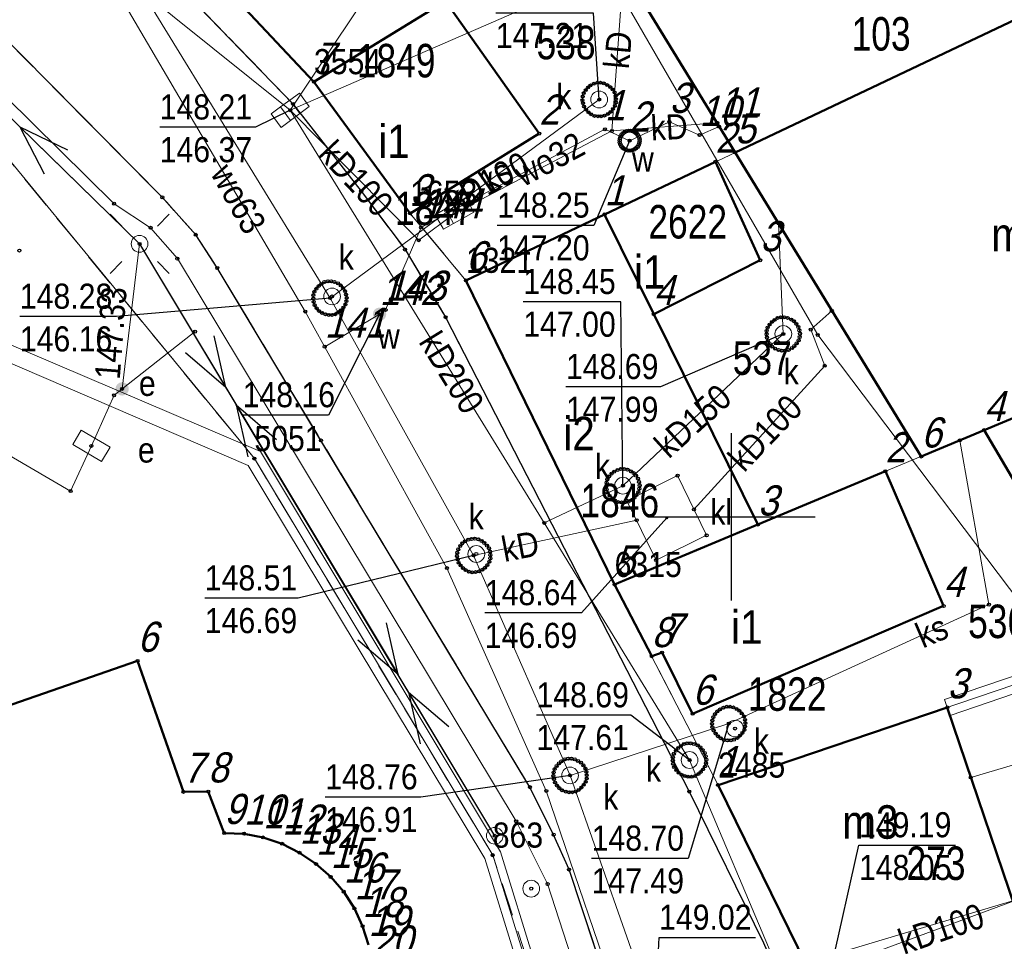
# Model space of a CAD drawing. Header units: metres. Extents: x 5551907 to 5556416, y 5709283 to 5712755.
# Tile 56 of 100: x 5554529 to 5554558, y 5710587 to 5710615. Entities that reach past the tile are written whole.
import ezdxf
from ezdxf.enums import TextEntityAlignment as Align

# ---------------------------------------------------------------- set-up
doc = ezdxf.new("R2010")
doc.units = ezdxf.units.M
for name, pattern in [('1.0_0.5', [1.5, 1, -0.5]), ('1.5_0.5', [2, 1.5, -0.5]), ('219-500', [0]), ('suep_nn_500', [0])]:
    doc.linetypes.add(name, pattern=pattern)
doc.layers.get('0').update_dxf_attribs({"color": 2, "lineweight": 5})
doc.styles.get("Standard").update_dxf_attribs({"font": 'Working1250', "width": 0.75})
doc.linetypes.add('otdn_500', pattern='A,5,0,[21,ksztalty.shx,S=0.5,R=0,X=0,Y=0]', length=5)

# ---------------------------------------------------------------- blocks, each defined once
blk = doc.blocks.new('PUNKTBUD')
at = {"color": 0}
blk.add_circle((0, 0), 0.045, dxfattribs=at)
blk = doc.blocks.new('203')
at = {"linetype": 'Continuous', "lineweight": 0}
h = blk.add_hatch(color=0, dxfattribs=at)
edge = h.paths.add_edge_path()
edge.add_arc((0, 0), 0.045, 0, 360)
blk = doc.blocks.new('US22')
at = {"color": 0, "linetype": 'Continuous', "lineweight": 13}
blk.add_circle((0, 0), 0.25, dxfattribs=at)
blk = doc.blocks.new('PW01')
at = {"linetype": 'Continuous', "lineweight": 13}
h = blk.add_hatch(color=0, dxfattribs=at)
edge = h.paths.add_edge_path()
edge.add_arc((0, 0), 0.045, 0, 360)
blk = doc.blocks.new('US15')
at = {"color": 0, "linetype": 'Continuous', "lineweight": 13}
blk.add_circle((0, 0), 0.25, dxfattribs=at)
blk = doc.blocks.new('SUEP1')
at = {"color": 0, "linetype": 'Continuous'}
for p, q in [((5, 0), (3.5, 0.5)), ((15, 0), (13.5, 0.5)), ((0, 0), (5, 0)), ((5, 0), (3.5, -0.5)), ((5, 0), (15, 0)), ((15, 0), (13.5, -0.5))]:
    blk.add_line(p, q, dxfattribs=at)
blk = doc.blocks.new('US25')
at = {"linetype": 'Continuous', "lineweight": 0}
h = blk.add_hatch(color=0, dxfattribs=at)
edge = h.paths.add_edge_path()
edge.add_arc((0, 0), 0.2, 0, 360)
blk = doc.blocks.new('US05')
at = {"color": 0, "linetype": 'Continuous', "lineweight": 13}
for p, q in [((-0.525, -0.25), (-0.525, 0.25)), ((-0.525, 0.25), (-0.175, 0.25)), ((-0.175, -0.25), (-0.175, 0.25)), ((-0.175, 0.25), (0.175, 0.25)), ((0.175, -0.25), (0.175, 0.25)), ((0.175, 0.25), (0.525, 0.25)), ((0.525, -0.25), (0.525, 0.25)), ((-0.525, -0.25), (-0.175, -0.25)), ((-0.175, -0.25), (0.175, -0.25)), ((0.175, -0.25), (0.525, -0.25))]:
    blk.add_line(p, q, dxfattribs=at)
blk = doc.blocks.new('US18')
at = {"color": 0, "linetype": 'Continuous', "lineweight": 13}
for p, q in [((-0.5, -0.25), (-0.5, 0.25)), ((-0.5, 0.25), (0.5, 0.25)), ((0.5, -0.25), (0.5, 0.25)), ((-0.5, -0.25), (0.5, -0.25))]:
    blk.add_line(p, q, dxfattribs=at)
blk = doc.blocks.new('SM01')
at = {"color": 0, "linetype": 'Continuous', "lineweight": 13}
for p, q in [((-0.53, 0.531), (-0.883, 0.884)), ((0.531, 0.531), (0.884, 0.884)), ((-0.53, -0.53), (-0.883, -0.883)), ((0.531, -0.53), (0.884, -0.883))]:
    blk.add_line(p, q, dxfattribs=at)
blk.add_circle((0, 0), 0.25, dxfattribs=at)
blk = doc.blocks.new('PIKIETAW1891')
at = {"color": 0}
blk.add_circle((0, 0), 0.045, dxfattribs=at)
blk = doc.blocks.new('RAMKA500K')
at = {"color": 0}
for p, q in [((150, 97.5), (150, 102.5)), ((147.5, 100), (152.5, 100))]:
    blk.add_line(p, q, dxfattribs=at)

msp = doc.modelspace()

# ---------------------------------------------------------------- linework, layer by layer
at = {"layer": '218-kontur użytku gruntowego', "color": 3, "linetype": 'CONTINUOUS', "lineweight": 18, "flags": 128}
for points in [[(5554535.31, 5710615.35), (5554537.53, 5710612.99)], [(5554537.53, 5710612.99), (5554535.31, 5710615.35)], [(5554535.75, 5710601.74), (5554526.47, 5710613.03)], [(5554526.47, 5710613.03), (5554535.75, 5710601.74)], [(5554537.53, 5710612.99), (5554540.4, 5710609.06)], [(5554540.4, 5710609.06), (5554537.53, 5710612.99)], [(5554540.4, 5710609.06), (5554542.07, 5710607.06)], [(5554542.07, 5710607.06), (5554540.4, 5710609.06)], [(5554542.07, 5710607.06), (5554546.51, 5710597.98)], [(5554546.51, 5710597.98), (5554542.07, 5710607.06)], [(5554542.87, 5710589.9), (5554535.75, 5710601.74)], [(5554535.75, 5710601.74), (5554542.87, 5710589.9)], [(5554546.51, 5710597.98), (5554549.6, 5710591.99)], [(5554549.6, 5710591.99), (5554546.51, 5710597.98)], [(5554549.6, 5710591.99), (5554553.04, 5710584.99)], [(5554553.04, 5710584.99), (5554549.6, 5710591.99)], [(5554547.45, 5710575.08), (5554542.87, 5710589.9)], [(5554542.87, 5710589.9), (5554547.45, 5710575.08)]]:
    msp.add_lwpolyline(points, dxfattribs=at)
at = {"layer": '219-działka ewidencyjna', "color": 7, "linetype": '219-500', "lineweight": 18, "flags": 128}
for points in [[(5554563.19, 5710617.09), (5554542.07, 5710607.06)], [(5554544.06, 5710616.98), (5554537.53, 5710612.99)], [(5554535.31, 5710615.35), (5554537.53, 5710612.99)], [(5554526.47, 5710613.03), (5554535.75, 5710601.74)], [(5554537.53, 5710612.99), (5554540.4, 5710609.06)], [(5554540.4, 5710609.06), (5554542.07, 5710607.06)], [(5554569.05, 5710607.39), (5554546.51, 5710597.98)], [(5554542.07, 5710607.06), (5554546.51, 5710597.98)], [(5554535.75, 5710601.74), (5554542.87, 5710589.9)], [(5554573.43, 5710600.07), (5554549.6, 5710591.99)], [(5554546.51, 5710597.98), (5554549.6, 5710591.99)], [(5554549.6, 5710591.99), (5554553.04, 5710584.99)], [(5554542.87, 5710589.9), (5554547.45, 5710575.08)]]:
    msp.add_lwpolyline(points, dxfattribs=at)
at = {"layer": '312-budynek ewidencyjny', "color": 7, "linetype": 'CONTINUOUS', "lineweight": 50, "flags": 128}
for points in [[(5554550.11, 5710610.88), (5554545.86, 5710617.82)], [(5554563.19, 5710617.09), (5554550.11, 5710610.88)], [(5554550.11, 5710610.88), (5554563.19, 5710617.09)], [(5554537.53, 5710612.99), (5554535.31, 5710615.35)], [(5554541.46, 5710615.4), (5554537.53, 5710612.99)], [(5554537.53, 5710612.99), (5554541.46, 5710615.4)], [(5554541.46, 5710615.4), (5554544.26, 5710611.44)], [(5554540.4, 5710609.06), (5554537.53, 5710612.99)], [(5554544.26, 5710611.44), (5554540.4, 5710609.06)], [(5554555.67, 5710601.8), (5554550.11, 5710610.88)], [(5554546.21, 5710609.03), (5554549.52, 5710610.6)], [(5554549.52, 5710610.6), (5554550.86, 5710607.66)], [(5554542.07, 5710607.06), (5554546.21, 5710609.03)], [(5554546.21, 5710609.03), (5554547.68, 5710606.05)], [(5554547.68, 5710606.05), (5554546.21, 5710609.03)], [(5554550.86, 5710607.66), (5554547.68, 5710606.05)], [(5554569.05, 5710607.39), (5554557.55, 5710602.59)], [(5554557.55, 5710602.59), (5554569.05, 5710607.39)], [(5554546.51, 5710597.98), (5554542.07, 5710607.06)], [(5554547.68, 5710606.05), (5554550.79, 5710599.77)], [(5554557.55, 5710602.59), (5554555.67, 5710601.8)], [(5554561.34, 5710596.15), (5554557.55, 5710602.59)], [(5554550.79, 5710599.77), (5554554.6, 5710601.36)], [(5554554.6, 5710601.36), (5554556.34, 5710597.34)], [(5554550.79, 5710599.77), (5554546.51, 5710597.98)], [(5554546.51, 5710597.98), (5554550.79, 5710599.77)], [(5554547.62, 5710595.84), (5554546.51, 5710597.98)], [(5554556.34, 5710597.34), (5554548.84, 5710594.12)], [(5554547.93, 5710595.95), (5554547.62, 5710595.84)], [(5554548.84, 5710594.12), (5554547.93, 5710595.95)], [(5554522.91, 5710592.46), (5554532.26, 5710595.7)], [(5554532.26, 5710595.7), (5554533.63, 5710591.79)], [(5554549.6, 5710591.99), (5554556.45, 5710594.31)], [(5554556.45, 5710594.31), (5554558.84, 5710587.24)], [(5554533.63, 5710591.79), (5554534.37, 5710591.8)], [(5554534.37, 5710591.8), (5554534.85, 5710590.56)], [(5554553.04, 5710584.99), (5554549.6, 5710591.99)], [(5554534.85, 5710590.56), (5554535.44, 5710590.54)], [(5554535.44, 5710590.54), (5554536.01, 5710590.43)], [(5554536.01, 5710590.43), (5554536.58, 5710590.24)], [(5554536.58, 5710590.24), (5554537.1, 5710589.97)], [(5554537.1, 5710589.97), (5554537.59, 5710589.64)], [(5554537.59, 5710589.64), (5554538.03, 5710589.25)], [(5554538.03, 5710589.25), (5554538.42, 5710588.81)], [(5554538.42, 5710588.81), (5554538.74, 5710588.31)], [(5554538.74, 5710588.31), (5554538.98, 5710587.78)], [(5554538.98, 5710587.78), (5554539.16, 5710587.22)]]:
    msp.add_lwpolyline(points, dxfattribs=at)
at = {"layer": 'chodnik', "color": 7, "linetype": '1.0_0.5', "lineweight": 18, "flags": 128}
for points in [[(5554530.05, 5710619.41), (5554536.9, 5710612.33), (5554538.94, 5710609.72), (5554540.25, 5710607.98), (5554541.46, 5710605.96), (5554548.74, 5710591.8), (5554550.96, 5710587.28), (5554551.74, 5710585.5), (5554552.4, 5710583.46), (5554554.54, 5710574.58), (5554555.2, 5710572.88), (5554555.73, 5710572.18), (5554556.14, 5710571.5), (5554557.22, 5710570.54), (5554558, 5710570.33), (5554558.91, 5710570.55), (5554570.69, 5710576.2), (5554582.84, 5710581.95), (5554584.47, 5710583.62), (5554584.05, 5710586.01), (5554575.05, 5710600.93), (5554573.43, 5710600.07), (5554576.91, 5710594.2), (5554577.31, 5710593.54), (5554578.9, 5710590.94), (5554582.58, 5710584.92), (5554566.39, 5710577.24), (5554555.92, 5710572.27), (5554553.04, 5710584.99), (5554549.6, 5710591.99), (5554546.51, 5710597.98), (5554542.07, 5710607.06), (5554540.4, 5710609.06), (5554537.53, 5710612.99), (5554535.31, 5710615.35), (5554530.03, 5710620.64)], [(5554549.7, 5710575.88), (5554545.15, 5710589.47), (5554544.69, 5710590.51), (5554543.98, 5710591.93), (5554537.74, 5710602.28), (5554534.64, 5710607.43), (5554534, 5710608.42), (5554533, 5710609.54), (5554527.96, 5710614.63), (5554526.47, 5710613.03), (5554535.75, 5710601.74), (5554542.87, 5710589.9), (5554547.74, 5710575.13)]]:
    msp.add_lwpolyline(points, close=True, dxfattribs=at)
at = {"layer": 'jezdnia', "color": 7, "linetype": '1.5_0.5', "lineweight": 18, "flags": 128}
msp.add_lwpolyline([(5554551.74, 5710585.5), (5554550.96, 5710587.28), (5554548.74, 5710591.8), (5554541.46, 5710605.96), (5554540.25, 5710607.98), (5554538.94, 5710609.72), (5554536.9, 5710612.33), (5554530.05, 5710619.41), (5554527.96, 5710614.63), (5554533, 5710609.54), (5554534, 5710608.42), (5554534.64, 5710607.43), (5554537.74, 5710602.28), (5554543.98, 5710591.93), (5554544.69, 5710590.51), (5554545.15, 5710589.47), (5554551.34, 5710570.77), (5554555.73, 5710572.18), (5554555.2, 5710572.88), (5554554.54, 5710574.58), (5554552.4, 5710583.46)], close=True, dxfattribs=at)
at = {"layer": 'komora podziemna', "color": 5, "linetype": 'CONTINUOUS', "lineweight": 18, "flags": 128}
msp.add_lwpolyline([(5554546.75, 5710611.01), (5554546.71, 5710611.06), (5554546.68, 5710611.12), (5554546.66, 5710611.18), (5554546.66, 5710611.24), (5554546.67, 5710611.3), (5554546.69, 5710611.36), (5554546.72, 5710611.42), (5554546.77, 5710611.46), (5554546.82, 5710611.5), (5554546.88, 5710611.52), (5554546.94, 5710611.53), (5554547, 5710611.53), (5554547.06, 5710611.51), (5554547.12, 5710611.48), (5554547.17, 5710611.45), (5554547.21, 5710611.4), (5554547.24, 5710611.34), (5554547.26, 5710611.28), (5554547.26, 5710611.22), (5554547.25, 5710611.16), (5554547.23, 5710611.1), (5554547.2, 5710611.04), (5554547.15, 5710611), (5554547.1, 5710610.96), (5554547.04, 5710610.94), (5554546.98, 5710610.93), (5554546.92, 5710610.93), (5554546.86, 5710610.95), (5554546.8, 5710610.98)], close=True, dxfattribs=at)
at = {"layer": 'krawężnik', "color": 7, "linetype": 'CONTINUOUS', "lineweight": 25, "flags": 128}
for points in [[(5554530.05, 5710619.41), (5554536.9, 5710612.33), (5554538.94, 5710609.72), (5554540.25, 5710607.98), (5554541.46, 5710605.96), (5554548.74, 5710591.8), (5554550.96, 5710587.28), (5554551.74, 5710585.5), (5554552.4, 5710583.46), (5554554.54, 5710574.58), (5554555.2, 5710572.88), (5554555.73, 5710572.18), (5554556.14, 5710571.5), (5554557.22, 5710570.54), (5554558, 5710570.33), (5554558.91, 5710570.55), (5554570.69, 5710576.2), (5554582.84, 5710581.95), (5554584.47, 5710583.62), (5554584.05, 5710586.01), (5554575.05, 5710600.93)], [(5554551.34, 5710570.77), (5554545.15, 5710589.47), (5554544.69, 5710590.51), (5554543.98, 5710591.93), (5554537.74, 5710602.28), (5554534.64, 5710607.43), (5554534, 5710608.42), (5554533, 5710609.54), (5554527.96, 5710614.63)]]:
    msp.add_lwpolyline(points, dxfattribs=at)
at = {"layer": 'osadnik  szambo', "color": 34, "linetype": 'CONTINUOUS', "lineweight": 18, "flags": 128}
msp.add_lwpolyline([(5554546.88, 5710600.48), (5554548.39, 5710601.23), (5554549.26, 5710599.45), (5554547.75, 5710598.71)], close=True, dxfattribs=at)
at = {"layer": 'przewód elektroenergetyczny niskiego napięcia', "color": 1, "linetype": 'suep_nn_500', "lineweight": 18, "flags": 128}
for points in [[(5554508.44, 5710631.49), (5554532.32, 5710608.15)], [(5554532.32, 5710608.15), (5554542.93, 5710590.48)]]:
    msp.add_lwpolyline(points, dxfattribs=at)
at = {"layer": 'przewód elektroenergetyczny podziemny', "color": 1, "linetype": 'CONTINUOUS', "lineweight": 18, "flags": 128}
for points in [[(5554533.98, 5710605.53), (5554531.56, 5710603.63), (5554530.88, 5710602.12), (5554530.26, 5710600.77), (5554511.33, 5710611.82)], [(5554532.32, 5710608.15), (5554531.8, 5710603.82)]]:
    msp.add_lwpolyline(points, dxfattribs=at)
at = {"layer": 'przewód gazowy', "color": 40, "linetype": 'CONTINUOUS', "lineweight": 18, "flags": 128}
msp.add_lwpolyline([(5554551.07, 5710569), (5554550.86, 5710569.57), (5554550.6, 5710570.22), (5554547.31, 5710580.39), (5554544.51, 5710589.04), (5554543.57, 5710590.91), (5554533.45, 5710607.71), (5554532.65, 5710608.63), (5554531.56, 5710609.35), (5554526.69, 5710614.14), (5554513.31, 5710627.45), (5554508.9, 5710631.73), (5554506.88, 5710632.86), (5554498.68, 5710638.29), (5554494.54, 5710642.3), (5554491.65, 5710640.51), (5554490.8, 5710641.88), (5554488.82, 5710645.34)], dxfattribs=at)
at = {"layer": 'przewód kanalizacyjny', "color": 34, "linetype": 'CONTINUOUS', "lineweight": 18, "flags": 128}
for points in [[(5554403.43, 5710635.81), (5554421.1, 5710605.89), (5554436.67, 5710613.08), (5554452.64, 5710620.71), (5554475.58, 5710633.69), (5554493.24, 5710644.62), (5554505.33, 5710636.12), (5554511.32, 5710631.05), (5554532.54, 5710615.46), (5554538.01, 5710606.53), (5554542.3, 5710598.85), (5554545.18, 5710592.28), (5554547.72, 5710585.05), (5554551.08, 5710576.4), (5554560.88, 5710550.1), (5554563.42, 5710544.78), (5554570, 5710519.72), (5554571.02, 5710502.86)], [(5554536.82, 5710612.14), (5554525.16, 5710621.49), (5554515.93, 5710629.05)], [(5554536.82, 5710612.14), (5554543.03, 5710621.46), (5554543.53, 5710622.64)], [(5554536.82, 5710612.14), (5554546.7, 5710616.44)], [(5554546.43, 5710611.52), (5554546.78, 5710616.33)], [(5554538.01, 5710606.53), (5554546.05, 5710612.46)], [(5554536.82, 5710612.14), (5554544.41, 5710599.82), (5554548.75, 5710592.74), (5554551.41, 5710586.45), (5554559.5, 5710588.86), (5554560, 5710587.69)], [(5554541.73, 5710609.06), (5554540.66, 5710608.26), (5554536.82, 5710612.14)], [(5554546.43, 5710611.52), (5554541.73, 5710609.06)], [(5554546.43, 5710611.52), (5554549.58, 5710611.76)], [(5554551.41, 5710608.76), (5554551.55, 5710605.46), (5554546.76, 5710600.93), (5554544.41, 5710599.82)], [(5554548.88, 5710600.22), (5554552.79, 5710604.51), (5554552.37, 5710605.59), (5554553, 5710606.15)], [(5554545.18, 5710592.28), (5554549.92, 5710593.83), (5554557.69, 5710597.38), (5554556.82, 5710602.28)], [(5554542.3, 5710598.85), (5554547.17, 5710599.9)], [(5554552.98, 5710586.52), (5554562.92, 5710590.19)]]:
    msp.add_lwpolyline(points, dxfattribs=at)
at = {"layer": 'przewód wodociągowy', "color": 5, "linetype": 'CONTINUOUS', "lineweight": 18, "flags": 128}
for points in [[(5554490.54, 5710648.69), (5554493.68, 5710645.44), (5554505.75, 5710636.59), (5554511.87, 5710631.7), (5554529.21, 5710617.9), (5554531.99, 5710615.11), (5554537.27, 5710606.13), (5554541.5, 5710598.47), (5554544.47, 5710591.82), (5554546.87, 5710584.79), (5554550.6, 5710576.15), (5554553.2, 5710569.14)], [(5554538.78, 5710629.3), (5554552.58, 5710605.43), (5554560, 5710595.62), (5554560.01, 5710593.06)], [(5554537.85, 5710605.08), (5554539.49, 5710606.05), (5554539.67, 5710606.18), (5554540.73, 5710608.64), (5554546.22, 5710611.57), (5554546.96, 5710611.23), (5554548.15, 5710611.79), (5554549.05, 5710611.4), (5554549.63, 5710611.65)], [(5554560.01, 5710593.06), (5554557.15, 5710592.22)]]:
    msp.add_lwpolyline(points, dxfattribs=at)
at = {"layer": 'rzedna-Atr2', "color": 7, "flags": 128}
for points in [[(5554546.05, 5710612.46), (5554545.88, 5710615.04), (5554542.963, 5710615.04)], [(5554536.82, 5710612.14), (5554535.78, 5710611.63), (5554532.921, 5710611.63)], [(5554546.96, 5710611.23), (5554545.89, 5710608.7), (5554543.004, 5710608.7)], [(5554538.01, 5710606.53), (5554531.63, 5710605.98), (5554528.744, 5710605.98)], [(5554546.76, 5710600.93), (5554546.7, 5710606.42), (5554543.783, 5710606.42)], [(5554539.49, 5710606.05), (5554537.96, 5710603.04), (5554535.399, 5710603.04)], [(5554551.55, 5710605.46), (5554547.88, 5710603.88), (5554545.058, 5710603.88)], [(5554548.07, 5710599.97), (5554545.52, 5710597.13), (5554542.634, 5710597.13)], [(5554542.3, 5710598.85), (5554537.06, 5710597.57), (5554534.27, 5710597.57)], [(5554548.75, 5710592.74), (5554547, 5710594.08), (5554544.178, 5710594.08)], [(5554549.92, 5710593.83), (5554548.71, 5710589.8), (5554545.824, 5710589.8)], [(5554545.18, 5710592.28), (5554540.72, 5710591.63), (5554537.866, 5710591.63)], [(5554552.98, 5710586.52), (5554553.81, 5710590.2), (5554556.69, 5710590.2)], [(5554547.72, 5710585.05), (5554547.84, 5710587.44), (5554550.72, 5710587.44)]]:
    msp.add_lwpolyline(points, dxfattribs=at)
at = {"layer": 'studnia kanalizacyjna', "color": 34, "linetype": 'CONTINUOUS', "lineweight": 18, "flags": 128}
for points in [[(5554546.55, 5710612.47), (5554546.55, 5710612.37), (5554546.52, 5710612.27), (5554546.46, 5710612.18), (5554546.39, 5710612.09), (5554546.31, 5710612.03), (5554546.21, 5710611.98), (5554546.11, 5710611.96), (5554546.01, 5710611.96), (5554545.91, 5710611.97), (5554545.81, 5710612.02), (5554545.73, 5710612.08), (5554545.66, 5710612.16), (5554545.6, 5710612.25), (5554545.57, 5710612.35), (5554545.55, 5710612.44), (5554545.56, 5710612.55), (5554545.59, 5710612.65), (5554545.65, 5710612.74), (5554545.72, 5710612.82), (5554545.79, 5710612.88), (5554545.89, 5710612.93), (5554545.99, 5710612.96), (5554546.09, 5710612.96), (5554546.19, 5710612.94), (5554546.29, 5710612.89), (5554546.38, 5710612.83), (5554546.45, 5710612.76), (5554546.51, 5710612.67), (5554546.54, 5710612.57)], [(5554538.46, 5710606.74), (5554538.49, 5710606.64), (5554538.51, 5710606.54), (5554538.5, 5710606.44), (5554538.47, 5710606.34), (5554538.41, 5710606.25), (5554538.34, 5710606.17), (5554538.27, 5710606.11), (5554538.17, 5710606.05), (5554538.07, 5710606.03), (5554537.97, 5710606.03), (5554537.87, 5710606.05), (5554537.77, 5710606.09), (5554537.68, 5710606.15), (5554537.61, 5710606.23), (5554537.55, 5710606.32), (5554537.52, 5710606.42), (5554537.51, 5710606.52), (5554537.51, 5710606.62), (5554537.54, 5710606.72), (5554537.6, 5710606.81), (5554537.67, 5710606.89), (5554537.75, 5710606.95), (5554537.84, 5710607.01), (5554537.94, 5710607.03), (5554538.04, 5710607.03), (5554538.14, 5710607.01), (5554538.25, 5710606.97), (5554538.33, 5710606.91), (5554538.4, 5710606.83)], [(5554552.05, 5710605.47), (5554552.04, 5710605.37), (5554552.01, 5710605.27), (5554551.95, 5710605.18), (5554551.88, 5710605.1), (5554551.81, 5710605.04), (5554551.71, 5710604.98), (5554551.61, 5710604.96), (5554551.51, 5710604.96), (5554551.41, 5710604.98), (5554551.31, 5710605.02), (5554551.22, 5710605.08), (5554551.15, 5710605.16), (5554551.09, 5710605.25), (5554551.06, 5710605.35), (5554551.05, 5710605.45), (5554551.05, 5710605.55), (5554551.08, 5710605.65), (5554551.14, 5710605.74), (5554551.21, 5710605.82), (5554551.29, 5710605.88), (5554551.38, 5710605.94), (5554551.48, 5710605.96), (5554551.58, 5710605.96), (5554551.68, 5710605.94), (5554551.79, 5710605.89), (5554551.87, 5710605.84), (5554551.94, 5710605.76), (5554552, 5710605.67), (5554552.03, 5710605.57)], [(5554547.26, 5710600.94), (5554547.25, 5710600.84), (5554547.22, 5710600.74), (5554547.16, 5710600.65), (5554547.1, 5710600.57), (5554547.02, 5710600.5), (5554546.92, 5710600.45), (5554546.82, 5710600.43), (5554546.72, 5710600.43), (5554546.62, 5710600.44), (5554546.52, 5710600.49), (5554546.44, 5710600.55), (5554546.36, 5710600.63), (5554546.3, 5710600.72), (5554546.27, 5710600.82), (5554546.26, 5710600.92), (5554546.27, 5710601.02), (5554546.29, 5710601.12), (5554546.35, 5710601.21), (5554546.42, 5710601.29), (5554546.5, 5710601.35), (5554546.6, 5710601.4), (5554546.7, 5710601.43), (5554546.8, 5710601.43), (5554546.9, 5710601.41), (5554547, 5710601.36), (5554547.08, 5710601.31), (5554547.15, 5710601.23), (5554547.21, 5710601.14), (5554547.24, 5710601.04)], [(5554542.8, 5710598.86), (5554542.8, 5710598.76), (5554542.77, 5710598.66), (5554542.71, 5710598.56), (5554542.64, 5710598.48), (5554542.56, 5710598.42), (5554542.46, 5710598.37), (5554542.36, 5710598.35), (5554542.26, 5710598.34), (5554542.16, 5710598.36), (5554542.06, 5710598.41), (5554541.98, 5710598.47), (5554541.91, 5710598.55), (5554541.85, 5710598.63), (5554541.82, 5710598.73), (5554541.8, 5710598.83), (5554541.81, 5710598.93), (5554541.84, 5710599.03), (5554541.9, 5710599.13), (5554541.96, 5710599.21), (5554542.04, 5710599.27), (5554542.14, 5710599.32), (5554542.24, 5710599.34), (5554542.34, 5710599.35), (5554542.44, 5710599.33), (5554542.54, 5710599.28), (5554542.62, 5710599.22), (5554542.7, 5710599.14), (5554542.76, 5710599.06), (5554542.79, 5710598.96)], [(5554550.42, 5710593.84), (5554550.41, 5710593.74), (5554550.39, 5710593.64), (5554550.33, 5710593.55), (5554550.26, 5710593.47), (5554550.18, 5710593.4), (5554550.08, 5710593.35), (5554549.98, 5710593.33), (5554549.88, 5710593.33), (5554549.78, 5710593.34), (5554549.68, 5710593.39), (5554549.6, 5710593.45), (5554549.53, 5710593.53), (5554549.47, 5710593.62), (5554549.43, 5710593.72), (5554549.42, 5710593.82), (5554549.43, 5710593.92), (5554549.46, 5710594.02), (5554549.51, 5710594.11), (5554549.58, 5710594.19), (5554549.66, 5710594.25), (5554549.76, 5710594.3), (5554549.86, 5710594.33), (5554549.96, 5710594.33), (5554550.06, 5710594.31), (5554550.16, 5710594.26), (5554550.24, 5710594.21), (5554550.31, 5710594.13), (5554550.38, 5710594.04), (5554550.41, 5710593.94)], [(5554548.29, 5710592.53), (5554548.26, 5710592.63), (5554548.25, 5710592.73), (5554548.25, 5710592.83), (5554548.28, 5710592.93), (5554548.34, 5710593.02), (5554548.41, 5710593.1), (5554548.49, 5710593.16), (5554548.58, 5710593.22), (5554548.68, 5710593.24), (5554548.78, 5710593.24), (5554548.88, 5710593.22), (5554548.99, 5710593.18), (5554549.07, 5710593.12), (5554549.14, 5710593.04), (5554549.2, 5710592.95), (5554549.23, 5710592.85), (5554549.25, 5710592.75), (5554549.24, 5710592.65), (5554549.21, 5710592.55), (5554549.15, 5710592.46), (5554549.08, 5710592.38), (5554549.01, 5710592.32), (5554548.91, 5710592.26), (5554548.81, 5710592.24), (5554548.71, 5710592.24), (5554548.61, 5710592.26), (5554548.51, 5710592.3), (5554548.42, 5710592.36), (5554548.35, 5710592.44)], [(5554545.68, 5710592.29), (5554545.68, 5710592.19), (5554545.65, 5710592.09), (5554545.59, 5710592), (5554545.52, 5710591.92), (5554545.44, 5710591.85), (5554545.35, 5710591.8), (5554545.25, 5710591.78), (5554545.15, 5710591.78), (5554545.05, 5710591.8), (5554544.94, 5710591.84), (5554544.86, 5710591.9), (5554544.79, 5710591.98), (5554544.73, 5710592.07), (5554544.7, 5710592.17), (5554544.68, 5710592.27), (5554544.69, 5710592.37), (5554544.72, 5710592.47), (5554544.78, 5710592.56), (5554544.85, 5710592.64), (5554544.92, 5710592.7), (5554545.02, 5710592.76), (5554545.12, 5710592.78), (5554545.22, 5710592.78), (5554545.32, 5710592.76), (5554545.42, 5710592.71), (5554545.51, 5710592.66), (5554545.58, 5710592.58), (5554545.64, 5710592.49), (5554545.67, 5710592.39)]]:
    msp.add_lwpolyline(points, close=True, dxfattribs=at)
at = {"layer": 'ściana oporowa (linia)', "color": 0, "linetype": 'otdn_500', "lineweight": 18}
for p, q in [((5554535.932, 5710601.948), (5554526.429, 5710606.01)), ((5554543.102, 5710590.004), (5554535.932, 5710601.948)), ((5554556.531, 5710594.073), (5554560.912, 5710595.562)), ((5554556.531, 5710594.073), (5554556.45, 5710594.31)), ((5554547.689, 5710575.154), (5554543.102, 5710590.004))]:
    msp.add_line(p, q, dxfattribs=at)
at = {"layer": 'ściana oporowa (linia)', "color": 0, "lineweight": 18}
for p, q in [((5554535.568, 5710601.532), (5554526.231, 5710605.55)), ((5554542.638, 5710589.796), (5554535.568, 5710601.532)), ((5554556.37, 5710594.547), (5554560.688, 5710596.018)), ((5554556.37, 5710594.547), (5554556.45, 5710594.31)), ((5554547.211, 5710575.006), (5554542.638, 5710589.796))]:
    msp.add_line(p, q, dxfattribs=at)

# ---------------------------------------------------------------- block references
at = {"layer": '203-punkt graniczny', "color": 7, "linetype": 'CONTINUOUS', "lineweight": 18}
for p in [(5554537.53, 5710612.99), (5554540.4, 5710609.06), (5554542.07, 5710607.06), (5554535.75, 5710601.74), (5554546.51, 5710597.98), (5554549.6, 5710591.99), (5554542.87, 5710589.9)]:
    msp.add_blockref('203', p, dxfattribs=at)
at = {"layer": 'elektroenergetyczne urządzenie techniczne', "color": 1, "linetype": 'CONTINUOUS', "lineweight": 18}
msp.add_blockref('US25', (5554531.8, 5710603.82), dxfattribs=at)
at = {"layer": 'kratka ściekowa', "color": 34, "linetype": 'CONTINUOUS', "lineweight": 18}
for p, rotation in [((5554536.82, 5710612.14), 36.537), ((5554541.73, 5710609.06), 29.466)]:
    msp.add_blockref('US05', p, dxfattribs=dict(at, rotation=rotation))
at = {"layer": 'latarnia', "color": 7, "linetype": 'CONTINUOUS', "lineweight": 18}
msp.add_blockref('SM01', (5554532.32, 5710608.15), dxfattribs=at)
at = {"layer": 'przewód elektroenergetyczny niskiego napięcia', "color": 1, "linetype": 'CONTINUOUS', "lineweight": 18}
for p, rotation in [((5554532.32, 5710608.15), 135.655), ((5554532.32, 5710608.15), 300.983), ((5554542.93, 5710590.48), 120.983)]:
    msp.add_blockref('SUEP1', p, dxfattribs=dict(at, rotation=rotation))
at = {"layer": 'Punkt budynku', "color": 5, "linetype": 'CONTINUOUS', "lineweight": 18}
for p in [(5554537.53, 5710612.99), (5554544.26, 5710611.44), (5554550.11, 5710610.88), (5554549.52, 5710610.6), (5554540.4, 5710609.06), (5554546.21, 5710609.03), (5554550.86, 5710607.66), (5554542.07, 5710607.06), (5554547.68, 5710606.05), (5554557.55, 5710602.59), (5554555.67, 5710601.8), (5554554.6, 5710601.36), (5554550.79, 5710599.77), (5554546.51, 5710597.98), (5554556.34, 5710597.34), (5554547.93, 5710595.95), (5554532.26, 5710595.7), (5554547.62, 5710595.84), (5554548.84, 5710594.12), (5554556.45, 5710594.31), (5554533.63, 5710591.79), (5554534.37, 5710591.8), (5554549.6, 5710591.99), (5554534.85, 5710590.56), (5554535.44, 5710590.54), (5554536.01, 5710590.43), (5554536.58, 5710590.24), (5554537.1, 5710589.97), (5554537.59, 5710589.64), (5554538.03, 5710589.25), (5554538.42, 5710588.81), (5554538.74, 5710588.31), (5554538.98, 5710587.78)]:
    msp.add_blockref('PUNKTBUD', p, dxfattribs=at)
at = {"layer": 'Punkt roboczy BDOT GESUT K1', "color": 6, "linetype": 'CONTINUOUS', "lineweight": 18}
for p in [(5554537.53, 5710612.99), (5554545.89, 5710612.93), (5554545.99, 5710612.96), (5554546.09, 5710612.96), (5554546.19, 5710612.94), (5554545.59, 5710612.65), (5554545.65, 5710612.74), (5554545.72, 5710612.82), (5554545.79, 5710612.88), (5554546.29, 5710612.89), (5554546.38, 5710612.83), (5554546.45, 5710612.76), (5554546.51, 5710612.67), (5554545.55, 5710612.44), (5554545.56, 5710612.55), (5554545.57, 5710612.35), (5554546.05, 5710612.46), (5554546.05, 5710612.46), (5554546.54, 5710612.57), (5554546.55, 5710612.47), (5554546.55, 5710612.37), (5554536.82, 5710612.14), (5554536.82, 5710612.14), (5554536.82, 5710612.14), (5554536.82, 5710612.14), (5554536.82, 5710612.14), (5554536.82, 5710612.14), (5554536.9, 5710612.33), (5554536.9, 5710612.33), (5554536.9, 5710612.33), (5554545.6, 5710612.25), (5554545.66, 5710612.16), (5554545.73, 5710612.08), (5554546.39, 5710612.09), (5554546.46, 5710612.18), (5554546.52, 5710612.27), (5554545.81, 5710612.02), (5554545.91, 5710611.97), (5554546.01, 5710611.96), (5554546.11, 5710611.96), (5554546.21, 5710611.98), (5554546.31, 5710612.03), (5554548.15, 5710611.79), (5554549.58, 5710611.76), (5554546.22, 5710611.57), (5554546.43, 5710611.52), (5554546.43, 5710611.52), (5554546.43, 5710611.52), (5554546.77, 5710611.46), (5554546.82, 5710611.5), (5554546.88, 5710611.52), (5554546.94, 5710611.53), (5554547, 5710611.53), (5554547.06, 5710611.51), (5554547.12, 5710611.48), (5554547.17, 5710611.45), (5554549.63, 5710611.65), (5554546.66, 5710611.24), (5554546.66, 5710611.18), (5554546.67, 5710611.3), (5554546.69, 5710611.36), (5554546.72, 5710611.42), (5554546.96, 5710611.23), (5554546.96, 5710611.23), (5554546.96, 5710611.23), (5554547.21, 5710611.4), (5554547.24, 5710611.34), (5554547.25, 5710611.16), (5554547.26, 5710611.28), (5554547.26, 5710611.22), (5554549.05, 5710611.4), (5554546.68, 5710611.12), (5554546.71, 5710611.06), (5554546.75, 5710611.01), (5554546.8, 5710610.98), (5554546.86, 5710610.95), (5554546.92, 5710610.93), (5554546.98, 5710610.93), (5554547.04, 5710610.94), (5554547.1, 5710610.96), (5554547.15, 5710611), (5554547.2, 5710611.04), (5554547.23, 5710611.1), (5554538.94, 5710609.72), (5554538.94, 5710609.72), (5554538.94, 5710609.72), (5554533, 5710609.54), (5554533, 5710609.54), (5554533, 5710609.54), (5554531.56, 5710609.35), (5554540.4, 5710609.06), (5554541.73, 5710609.06), (5554541.73, 5710609.06), (5554541.73, 5710609.06), (5554532.65, 5710608.63), (5554540.73, 5710608.64), (5554551.41, 5710608.76), (5554534, 5710608.42), (5554534, 5710608.42), (5554534, 5710608.42), (5554540.66, 5710608.26), (5554528.73, 5710607.95), (5554532.32, 5710608.15), (5554532.32, 5710608.15), (5554532.32, 5710608.15), (5554532.32, 5710608.15), (5554540.25, 5710607.98), (5554540.25, 5710607.98), (5554540.25, 5710607.98), (5554533.45, 5710607.71), (5554534.64, 5710607.43), (5554534.64, 5710607.43), (5554534.64, 5710607.43), (5554542.07, 5710607.06), (5554537.6, 5710606.81), (5554537.67, 5710606.89), (5554537.75, 5710606.95), (5554537.84, 5710607.01), (5554537.94, 5710607.03), (5554538.04, 5710607.03), (5554538.14, 5710607.01), (5554538.25, 5710606.97), (5554538.33, 5710606.91), (5554538.4, 5710606.83), (5554537.51, 5710606.62), (5554537.51, 5710606.52), (5554537.54, 5710606.72), (5554538.01, 5710606.53), (5554538.01, 5710606.53), (5554538.07, 5710606.58), (5554538.46, 5710606.74), (5554538.49, 5710606.64), (5554538.51, 5710606.54), (5554537.52, 5710606.42), (5554537.55, 5710606.32), (5554537.61, 5710606.23), (5554538.34, 5710606.17), (5554538.41, 5710606.25), (5554538.47, 5710606.34), (5554538.5, 5710606.44), (5554539.67, 5710606.18), (5554537.27, 5710606.13), (5554537.68, 5710606.15), (5554537.77, 5710606.09), (5554537.87, 5710606.05), (5554537.97, 5710606.03), (5554538.07, 5710606.03), (5554538.17, 5710606.05), (5554538.27, 5710606.11), (5554539.49, 5710606.05), (5554539.49, 5710606.05), (5554539.49, 5710606.05), (5554541.46, 5710605.96), (5554541.46, 5710605.96), (5554541.46, 5710605.96), (5554551.29, 5710605.88), (5554551.38, 5710605.94), (5554551.48, 5710605.96), (5554551.58, 5710605.96), (5554551.68, 5710605.94), (5554551.79, 5710605.89), (5554553, 5710606.15), (5554551.08, 5710605.65), (5554551.14, 5710605.74), (5554551.21, 5710605.82), (5554551.87, 5710605.84), (5554551.94, 5710605.76), (5554552, 5710605.67), (5554552.03, 5710605.57), (5554552.37, 5710605.59), (5554533.98, 5710605.53), (5554551.05, 5710605.55), (5554551.05, 5710605.45), (5554551.06, 5710605.35), (5554551.55, 5710605.46), (5554551.55, 5710605.46), (5554552.04, 5710605.37), (5554552.05, 5710605.47), (5554552.58, 5710605.43), (5554537.85, 5710605.08), (5554551.09, 5710605.25), (5554551.15, 5710605.16), (5554551.22, 5710605.08), (5554551.31, 5710605.02), (5554551.41, 5710604.98), (5554551.71, 5710604.98), (5554551.81, 5710605.04), (5554551.88, 5710605.1), (5554551.95, 5710605.18), (5554552.01, 5710605.27), (5554551.51, 5710604.96), (5554551.61, 5710604.96), (5554552.79, 5710604.51), (5554531.8, 5710603.82), (5554531.8, 5710603.82), (5554531.8, 5710603.82), (5554531.56, 5710603.63), (5554530.88, 5710602.12), (5554530.88, 5710602.12), (5554537.74, 5710602.28), (5554537.74, 5710602.28), (5554537.74, 5710602.28), (5554556.82, 5710602.28), (5554535.75, 5710601.74), (5554535.75, 5710601.74), (5554546.35, 5710601.21), (5554546.42, 5710601.29), (5554546.5, 5710601.35), (5554546.6, 5710601.4), (5554546.7, 5710601.43), (5554546.8, 5710601.43), (5554546.9, 5710601.41), (5554547, 5710601.36), (5554547.08, 5710601.31), (5554547.15, 5710601.23), (5554548.39, 5710601.23), (5554546.26, 5710600.92), (5554546.27, 5710601.02), (5554546.29, 5710601.12), (5554546.76, 5710600.93), (5554546.76, 5710600.93), (5554547.21, 5710601.14), (5554547.24, 5710601.04), (5554547.26, 5710600.94), (5554530.26, 5710600.77), (5554546.27, 5710600.82), (5554546.3, 5710600.72), (5554546.36, 5710600.63), (5554547.1, 5710600.57), (5554547.16, 5710600.65), (5554547.22, 5710600.74), (5554547.25, 5710600.84), (5554546.44, 5710600.55), (5554546.52, 5710600.49), (5554546.62, 5710600.44), (5554546.72, 5710600.43), (5554546.82, 5710600.43), (5554546.88, 5710600.48), (5554546.92, 5710600.45), (5554547.02, 5710600.5), (5554548.88, 5710600.22), (5554544.41, 5710599.82), (5554544.41, 5710599.82), (5554547.17, 5710599.9), (5554549.26, 5710599.45), (5554541.9, 5710599.13), (5554541.96, 5710599.21), (5554542.04, 5710599.27), (5554542.14, 5710599.32), (5554542.24, 5710599.34), (5554542.34, 5710599.35), (5554542.44, 5710599.33), (5554542.54, 5710599.28), (5554542.62, 5710599.22), (5554542.7, 5710599.14), (5554541.8, 5710598.83), (5554541.81, 5710598.93), (5554541.84, 5710599.03), (5554542.3, 5710598.85), (5554542.3, 5710598.85), (5554542.38, 5710598.89), (5554542.76, 5710599.06), (5554542.79, 5710598.96), (5554542.8, 5710598.86), (5554541.82, 5710598.73), (5554541.85, 5710598.63), (5554541.91, 5710598.55), (5554542.71, 5710598.56), (5554542.77, 5710598.66), (5554542.8, 5710598.76), (5554547.75, 5710598.71), (5554541.5, 5710598.47), (5554541.98, 5710598.47), (5554542.06, 5710598.41), (5554542.16, 5710598.36), (5554542.26, 5710598.34), (5554542.36, 5710598.35), (5554542.46, 5710598.37), (5554542.56, 5710598.42), (5554542.64, 5710598.48), (5554546.51, 5710597.98), (5554557.69, 5710597.38), (5554549.51, 5710594.11), (5554549.58, 5710594.19), (5554549.66, 5710594.25), (5554549.76, 5710594.3), (5554549.86, 5710594.33), (5554549.96, 5710594.33), (5554550.06, 5710594.31), (5554550.16, 5710594.26), (5554550.24, 5710594.21), (5554550.31, 5710594.13), (5554556.45, 5710594.31), (5554549.42, 5710593.82), (5554549.43, 5710593.92), (5554549.46, 5710594.02), (5554549.92, 5710593.83), (5554550.38, 5710594.04), (5554550.41, 5710593.94), (5554550.42, 5710593.84), (5554549.43, 5710593.72), (5554549.47, 5710593.62), (5554549.53, 5710593.53), (5554550.11, 5710593.68), (5554550.33, 5710593.55), (5554550.39, 5710593.64), (5554550.41, 5710593.74), (5554548.58, 5710593.22), (5554548.68, 5710593.24), (5554548.78, 5710593.24), (5554548.88, 5710593.22), (5554549.6, 5710593.45), (5554549.68, 5710593.39), (5554549.78, 5710593.34), (5554549.88, 5710593.33), (5554549.98, 5710593.33), (5554550.08, 5710593.35), (5554550.18, 5710593.4), (5554550.26, 5710593.47), (5554548.28, 5710592.93), (5554548.34, 5710593.02), (5554548.41, 5710593.1), (5554548.49, 5710593.16), (5554548.99, 5710593.18), (5554549.07, 5710593.12), (5554549.14, 5710593.04), (5554549.2, 5710592.95), (5554544.85, 5710592.64), (5554544.92, 5710592.7), (5554545.02, 5710592.76), (5554545.12, 5710592.78), (5554545.22, 5710592.78), (5554545.32, 5710592.76), (5554545.42, 5710592.71), (5554545.51, 5710592.66), (5554548.25, 5710592.83), (5554548.25, 5710592.73), (5554548.26, 5710592.63), (5554548.75, 5710592.74), (5554548.75, 5710592.74), (5554549.23, 5710592.85), (5554549.24, 5710592.65), (5554549.25, 5710592.75), (5554544.69, 5710592.37), (5554544.72, 5710592.47), (5554544.78, 5710592.56), (5554545.58, 5710592.58), (5554545.64, 5710592.49), (5554545.67, 5710592.39), (5554548.29, 5710592.53), (5554548.35, 5710592.44), (5554548.42, 5710592.36), (5554549.08, 5710592.38), (5554549.15, 5710592.46), (5554549.21, 5710592.55), (5554544.68, 5710592.27), (5554544.7, 5710592.17), (5554544.73, 5710592.07), (5554545.18, 5710592.28), (5554545.18, 5710592.28), (5554545.18, 5710592.28), (5554545.65, 5710592.09), (5554545.68, 5710592.29), (5554545.68, 5710592.19), (5554548.51, 5710592.3), (5554548.61, 5710592.26), (5554548.71, 5710592.24), (5554548.81, 5710592.24), (5554548.91, 5710592.26), (5554549.01, 5710592.32), (5554557.15, 5710592.22), (5554543.98, 5710591.93), (5554543.98, 5710591.93), (5554543.98, 5710591.93), (5554544.47, 5710591.82), (5554544.79, 5710591.98), (5554544.86, 5710591.9), (5554544.94, 5710591.84), (5554545.05, 5710591.8), (5554545.15, 5710591.78), (5554545.25, 5710591.78), (5554545.35, 5710591.8), (5554545.44, 5710591.85), (5554545.52, 5710591.92), (5554545.59, 5710592), (5554548.74, 5710591.8), (5554548.74, 5710591.8), (5554548.74, 5710591.8), (5554549.6, 5710591.99), (5554543.57, 5710590.91), (5554542.93, 5710590.48), (5554542.93, 5710590.48), (5554544.69, 5710590.51), (5554544.69, 5710590.51), (5554544.69, 5710590.51), (5554542.87, 5710589.9), (5554542.87, 5710589.9), (5554545.15, 5710589.47), (5554545.15, 5710589.47), (5554545.15, 5710589.47), (5554544.02, 5710588.9), (5554544.51, 5710589.04)]:
    msp.add_blockref('PIKIETAW1891', p, dxfattribs=at)
at = {"layer": 'rzedna', "color": 34, "linetype": 'CONTINUOUS', "lineweight": 18}
for p in [(5554546.05, 5710612.46), (5554538.01, 5710606.53), (5554551.55, 5710605.46), (5554546.76, 5710600.93), (5554548.07, 5710599.97), (5554542.3, 5710598.85), (5554549.92, 5710593.83), (5554548.75, 5710592.74), (5554545.18, 5710592.28)]:
    msp.add_blockref('PW01', p, dxfattribs=at)
at = {"layer": 'rzedna', "color": 34, "linetype": 'CONTINUOUS', "lineweight": 18, "rotation": 36.537}
msp.add_blockref('PW01', (5554536.82, 5710612.14), dxfattribs=at)
at = {"layer": 'rzedna', "color": 5, "linetype": 'CONTINUOUS', "lineweight": 18}
for p in [(5554546.96, 5710611.23), (5554539.49, 5710606.05)]:
    msp.add_blockref('PW01', p, dxfattribs=at)
at = {"layer": 'rzedna', "color": 1, "linetype": 'CONTINUOUS', "lineweight": 18}
msp.add_blockref('PW01', (5554531.8, 5710603.82), dxfattribs=at)
at = {"layer": 'szafa elektroenergetyczna lub kontener', "color": 1, "linetype": 'CONTINUOUS', "lineweight": 18, "rotation": 329.511}
msp.add_blockref('US18', (5554530.88, 5710602.12), dxfattribs=at)
at = {"layer": 'słup przewodów napowietrznych', "color": 7, "linetype": 'CONTINUOUS', "lineweight": 18}
for p in [(5554542.93, 5710590.48), (5554544.02, 5710588.9)]:
    msp.add_blockref('US15', p, dxfattribs=at)
at = {"layer": 'Wstawianie ramki sekcyjnej z opisem', "color": 7, "linetype": 'CONTINUOUS', "lineweight": 13}
msp.add_blockref('RAMKA500K', (5554400, 5710500), dxfattribs=at)
msp.add_blockref('RAMKA500K', (5554400, 5710500), dxfattribs=at)
msp.add_blockref('RAMKA500K', (5554400, 5710500), dxfattribs=at)
msp.add_blockref('RAMKA500K', (5554400, 5710500), dxfattribs=at)
at = {"layer": 'właz do komory lub kanału - okrągły', "color": 7, "linetype": 'CONTINUOUS', "lineweight": 18}
for p in [(5554546.05, 5710612.46), (5554546.96, 5710611.23), (5554538.07, 5710606.58), (5554551.55, 5710605.46), (5554546.76, 5710600.93), (5554542.38, 5710598.89), (5554550.11, 5710593.68), (5554548.75, 5710592.74), (5554545.18, 5710592.28)]:
    msp.add_blockref('US22', p, dxfattribs=at)
at = {"layer": 'zasuwa lub zawór', "color": 5, "linetype": 'CONTINUOUS', "lineweight": 18}
msp.add_blockref('US25', (5554539.49, 5710606.05), dxfattribs=at)

# ---------------------------------------------------------------- texts
at = {"layer": '203-punkt graniczny-Atr103', "color": 7, "width": 0.9}
for s, p in [('3554', (5554537.53, 5710612.99)), ('3554', (5554537.53, 5710612.99)), ('1653', (5554540.4, 5710609.06)), ('1653', (5554540.4, 5710609.06)), ('1321', (5554542.07, 5710607.06)), ('1321', (5554542.07, 5710607.06)), ('5051', (5554535.75, 5710601.74)), ('5051', (5554535.75, 5710601.74)), ('6315', (5554546.51, 5710597.98)), ('6315', (5554546.51, 5710597.98)), ('2485', (5554549.6, 5710591.99)), ('2485', (5554549.6, 5710591.99)), ('863', (5554542.87, 5710589.9)), ('863', (5554542.87, 5710589.9))]:
    msp.add_text(s, height=0.75, dxfattribs=at).set_placement(p, align=Align.BOTTOM_LEFT)
at = {"layer": '211-numer działki ewidencyjnej', "color": 7, "linetype": 'CONTINUOUS', "lineweight": 18, "width": 0.79}
for s, p in [('538', (5554544.18, 5710613.66)), ('537', (5554550.04, 5710604.24)), ('536', (5554557.07, 5710596.38))]:
    msp.add_text(s, height=1, dxfattribs=at).set_placement(p)
at = {"layer": '312-oznaczenie budynku ewidencyjnego', "color": 7, "linetype": 'CONTINUOUS', "lineweight": 18, "width": 0.79}
for s, p in [('103', (5554553.59, 5710614.92)), ('1849', (5554538.81, 5710614.12)), ('1847', (5554539.95, 5710609.71)), ('2622', (5554547.52, 5710609.31)), ('1846', (5554545.49, 5710600.99)), ('1822', (5554550.49, 5710595.21))]:
    msp.add_text(s, height=1, dxfattribs=at).set_placement(p, align=Align.TOP_LEFT)
msp.add_text('273', height=1, dxfattribs=at).set_placement((5554555.23, 5710589.16))
at = {"layer": '312-oznaczenie budynku ewidencyjnego-Atr117', "color": 7, "width": 0.9}
for s, p in [('i1', (5554539.92, 5710611.21)), ('m3', (5554558.6, 5710608.43)), ('i1', (5554547.56, 5710607.31)), ('i2', (5554545.45, 5710602.49)), ('i1', (5554550.46, 5710596.71)), ('m3', (5554554.15, 5710590.89))]:
    msp.add_text(s, height=1, dxfattribs=at).set_placement(p, align=Align.MIDDLE_CENTER)
at = {"layer": 'elektroenergetyczne urządzenie techniczne-Atr17', "color": 1, "width": 0.9}
msp.add_text('e', height=0.75, dxfattribs=at).set_placement((5554532.3, 5710604.36), align=Align.TOP_LEFT)
at = {"layer": 'osadnik  szambo-Atr17', "color": 34, "width": 0.9}
msp.add_text('kl', height=0.75, dxfattribs=at).set_placement((5554549.37, 5710599.77))
at = {"layer": 'przewód kanalizacyjny-Atr1', "color": 34, "width": 0.9}
for s, rotation, p in [('kD', 84.65, (5554546.56, 5710613.39)), ('kD', 2.84, (5554547.59, 5710611.61)), ('kD100', 313.439, (5554537.89, 5710611.05)), ('ks', 35.058, (5554542.59, 5710609.91)), ('kD200', -58.364, (5554540.96, 5710605.42)), ('kD150', 42.11, (5554547.88, 5710601.99)), ('kD100', 46.437, (5554550.11, 5710601.56)), ('kD', 10.881, (5554543.15, 5710599.02)), ('ks', 23.233, (5554555.57, 5710596.41)), ('kD100', 18.948, (5554555.03, 5710587.28))]:
    msp.add_text(s, height=0.75, rotation=rotation, dxfattribs=at).set_placement(p, align=Align.MIDDLE_LEFT)
msp.add_text('kD100', height=0.75, rotation=27.628, dxfattribs=at).set_placement((5554541.73, 5710609.06))
at = {"layer": 'przewód wodociągowy-Atr1', "color": 5, "width": 0.9}
for s, rotation, p in [('wo32', 28.089, (5554543.61, 5710610.17)), ('wo63', 299.199, (5554534.75, 5710610.44))]:
    msp.add_text(s, height=0.75, rotation=rotation, dxfattribs=at).set_placement(p, align=Align.MIDDLE_LEFT)
at = {"layer": 'Punkt budynku-Atr104', "color": 5, "oblique": 15, "width": 0.9}
for s, p in [('7', (5554537.53, 5710612.99)), ('2', (5554544.26, 5710611.44)), ('2', (5554549.52, 5710610.6)), ('5', (5554550.11, 5710610.88)), ('3', (5554540.4, 5710609.06)), ('1', (5554546.21, 5710609.03)), ('3', (5554550.86, 5710607.66)), ('6', (5554542.07, 5710607.06)), ('4', (5554547.68, 5710606.05)), ('4', (5554557.55, 5710602.59)), ('6', (5554555.67, 5710601.8)), ('2', (5554554.6, 5710601.36)), ('3', (5554550.79, 5710599.77)), ('5', (5554546.51, 5710597.98)), ('4', (5554556.34, 5710597.34)), ('7', (5554547.93, 5710595.95)), ('6', (5554532.26, 5710595.7)), ('8', (5554547.62, 5710595.84)), ('3', (5554556.45, 5710594.31)), ('6', (5554548.84, 5710594.12)), ('7', (5554533.63, 5710591.79)), ('8', (5554534.37, 5710591.8)), ('1', (5554549.6, 5710591.99)), ('9', (5554534.85, 5710590.56)), ('10', (5554535.44, 5710590.54)), ('11', (5554536.01, 5710590.43)), ('12', (5554536.58, 5710590.24)), ('13', (5554537.1, 5710589.97)), ('14', (5554537.59, 5710589.64)), ('15', (5554538.03, 5710589.25)), ('16', (5554538.42, 5710588.81)), ('17', (5554538.74, 5710588.31)), ('18', (5554538.98, 5710587.78)), ('19', (5554539.16, 5710587.22)), ('20', (5554539.26, 5710586.63))]:
    msp.add_text(s, height=0.9, dxfattribs=at).set_placement(p, align=Align.BOTTOM_LEFT)
at = {"layer": 'Punkt roboczy BDOT GESUT K1-Atr103', "color": 6, "oblique": 15, "width": 0.9}
for s, p in [('3', (5554548.15, 5710611.79)), ('1', (5554546.22, 5710611.57)), ('11', (5554549.63, 5710611.65)), ('2', (5554546.96, 5710611.23)), ('2', (5554546.96, 5710611.23)), ('2', (5554546.96, 5710611.23)), ('10', (5554549.05, 5710611.4)), ('144', (5554540.73, 5710608.64)), ('143', (5554539.67, 5710606.18)), ('142', (5554539.49, 5710606.05)), ('142', (5554539.49, 5710606.05)), ('142', (5554539.49, 5710606.05)), ('141', (5554537.85, 5710605.08))]:
    msp.add_text(s, height=0.9, dxfattribs=at).set_placement(p, align=Align.BOTTOM_LEFT)
at = {"layer": 'rzedna-Atr2', "color": 34, "width": 0.9}
for s, p in [('148.21', (5554532.921, 5710611.638)), ('148.45', (5554543.783, 5710606.428)), ('148.28', (5554528.744, 5710605.988)), ('148.69', (5554545.058, 5710603.888)), ('148.51', (5554534.27, 5710597.578)), ('148.64', (5554542.634, 5710597.138)), ('148.69', (5554544.178, 5710594.088)), ('148.76', (5554537.866, 5710591.638)), ('149.19', (5554553.81, 5710590.208)), ('148.70', (5554545.824, 5710589.808)), ('149.02', (5554547.84, 5710587.448))]:
    msp.add_text(s, height=0.75, dxfattribs=at).set_placement(p, align=Align.BOTTOM_LEFT)
at = {"layer": 'rzedna-Atr2', "color": 5, "width": 0.9}
for s, p in [('148.25', (5554543.004, 5710608.708)), ('148.16', (5554535.399, 5710603.048))]:
    msp.add_text(s, height=0.75, dxfattribs=at).set_placement(p, align=Align.BOTTOM_LEFT)
at = {"layer": 'rzedna-Atr2', "color": 1, "width": 0.9}
msp.add_text('147.33', height=0.75, rotation=85.6, dxfattribs=at).set_placement((5554530.98, 5710604.14), align=Align.TOP_LEFT)
at = {"layer": 'rzedna-Atr3', "color": 34, "width": 0.9}
for s, p in [('147.21', (5554542.963, 5710613.772)), ('146.37', (5554532.921, 5710610.362)), ('147.00', (5554543.783, 5710605.152)), ('146.16', (5554528.744, 5710604.713)), ('147.99', (5554545.058, 5710602.612)), ('146.69', (5554534.27, 5710596.303)), ('146.69', (5554542.634, 5710595.862)), ('147.61', (5554544.178, 5710592.812)), ('146.91', (5554537.866, 5710590.362)), ('148.05', (5554553.81, 5710588.933)), ('147.49', (5554545.824, 5710588.532))]:
    msp.add_text(s, height=0.75, dxfattribs=at).set_placement(p, align=Align.BOTTOM_LEFT)
at = {"layer": 'rzedna-Atr3', "color": 5, "width": 0.9}
msp.add_text('147.20', height=0.75, dxfattribs=at).set_placement((5554543.004, 5710607.433), align=Align.BOTTOM_LEFT)
at = {"layer": 'szafa elektroenergetyczna lub kontener-Atr17', "color": 1, "width": 0.9}
msp.add_text('e', height=0.75, dxfattribs=at).set_placement((5554532.27, 5710601.62))
at = {"layer": 'właz do komory lub kanału - okrągły-Atr17', "color": 7, "width": 0.9}
for s, p in [('k', (5554544.77, 5710612.17)), ('w', (5554547.03, 5710610.31)), ('k', (5554538.27, 5710607.38)), ('k', (5554551.56, 5710603.96)), ('k', (5554545.92, 5710601.13)), ('k', (5554542.15, 5710599.63)), ('k', (5554550.67, 5710592.93)), ('k', (5554547.45, 5710592.09)), ('k', (5554546.17, 5710591.26))]:
    msp.add_text(s, height=0.75, dxfattribs=at).set_placement(p)
at = {"layer": 'zasuwa lub zawór-Atr17', "color": 5, "width": 0.9}
msp.add_text('w', height=0.75, dxfattribs=at).set_placement((5554539.44, 5710605.02))

doc.saveas('drawing.dxf')
